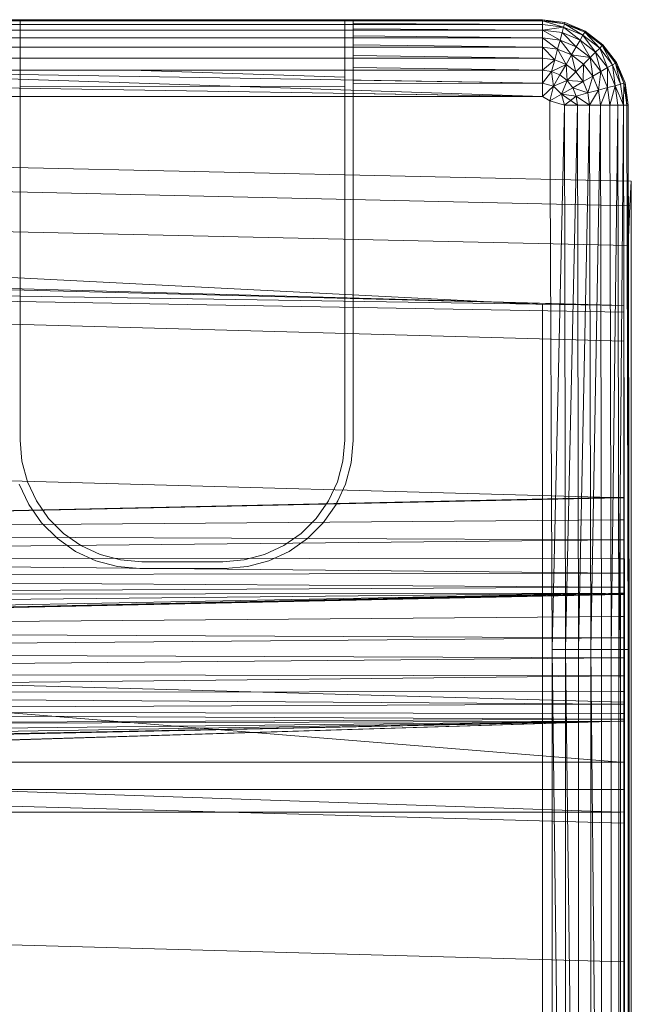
# Model space of a CAD drawing. Header units: metres. Extents: x 397.7 to 427.5, y 12.7 to 28.4.
# Tile 76 of 85: x 407.31 to 407.415, y 27.257 to 27.426. Entities that reach past the tile are written whole.
import ezdxf

# ---------------------------------------------------------------- set-up
doc = ezdxf.new("R2010")
doc.units = ezdxf.units.M
doc.layers.add('A-DETL-____-MBND', color=7, linetype='Continuous', lineweight=18)

# ---------------------------------------------------------------- blocks, each defined once
blk = doc.blocks.new('Family - Inodor P4-154170-07_PCI_P4')
at = {"layer": 'A-DETL-____-MBND', "color": 253, "true_color": 0xaaaaaa}
for p, q in [((0.57723, 0.40291), (0.71226, 0.40291)), ((0.57723, 0.40291), (0.71226, 0.40291)), ((0.57723, 0.40291), (0.71226, 0.40291)), ((0.71226, 0.40291), (0.57723, 0.40291)), ((0.71226, 0.40271), (0.57723, 0.40271)), ((0.71226, 0.40211), (0.57723, 0.40211)), ((0.62119, 0.4029), (0.67979, 0.4029)), ((0.62265, 0.40271), (0.62265, 0.40281)), ((0.62265, 0.40281), (0.62265, 0.33079)), ((0.62265, 0.40281), (0.67833, 0.40281)), ((0.62265, 0.40211), (0.62265, 0.40271)), ((0.67833, 0.40271), (0.62265, 0.40271)), ((0.62265, 0.40114), (0.62265, 0.40211)), ((0.67833, 0.40211), (0.62265, 0.40211)), ((0.67833, 0.33079), (0.67833, 0.40281)), ((0.67833, 0.40281), (0.67833, 0.40271)), ((0.67833, 0.40271), (0.67833, 0.40211)), ((0.67833, 0.40211), (0.67833, 0.40114)), ((0.67979, 0.4029), (0.67979, 0.40275)), ((0.71226, 0.40271), (0.67979, 0.40275)), ((0.67979, 0.40275), (0.71226, 0.40271)), ((0.67979, 0.40275), (0.67979, 0.40271)), ((0.71226, 0.40271), (0.67979, 0.40271)), ((0.67979, 0.40271), (0.71226, 0.40271)), ((0.67979, 0.40271), (0.67979, 0.40225)), ((0.67979, 0.40225), (0.71226, 0.40211)), ((0.67979, 0.40225), (0.71226, 0.40211)), ((0.67979, 0.40225), (0.67979, 0.40211)), ((0.71226, 0.40211), (0.67979, 0.40211)), ((0.67979, 0.40211), (0.71226, 0.40211)), ((0.67979, 0.40211), (0.67979, 0.40137)), ((0.71226, 0.40291), (0.71226, 0.40271)), ((0.71226, 0.40291), (0.71605, 0.40241)), ((0.71226, 0.40291), (0.71605, 0.40241)), ((0.71226, 0.40291), (0.71605, 0.40241)), ((0.71226, 0.40291), (0.71226, 0.40271)), ((0.71226, 0.40291), (0.716, 0.40221)), ((0.71226, 0.40291), (0.71226, 0.40271)), ((0.71226, 0.40291), (0.71605, 0.40241)), ((0.71226, 0.40291), (0.716, 0.40221)), ((0.716, 0.40221), (0.71226, 0.40271)), ((0.71226, 0.40271), (0.71226, 0.40211)), ((0.716, 0.40221), (0.71226, 0.40271)), ((0.71226, 0.40271), (0.71226, 0.40211)), ((0.71226, 0.40271), (0.716, 0.40221)), ((0.71226, 0.40271), (0.71584, 0.40164)), ((0.71226, 0.40271), (0.71584, 0.40164)), ((0.71226, 0.40271), (0.71226, 0.40211)), ((0.71584, 0.40164), (0.71226, 0.40211)), ((0.71226, 0.40211), (0.71226, 0.40114)), ((0.71584, 0.40164), (0.71226, 0.40211)), ((0.71226, 0.40211), (0.71226, 0.40114)), ((0.71226, 0.40211), (0.71584, 0.40164)), ((0.71226, 0.40211), (0.71226, 0.40114)), ((0.716, 0.40221), (0.71584, 0.40164)), ((0.716, 0.40221), (0.71584, 0.40164)), ((0.716, 0.40221), (0.71584, 0.40164)), ((0.71605, 0.40241), (0.716, 0.40221)), ((0.71605, 0.40241), (0.716, 0.40221)), ((0.71605, 0.40241), (0.716, 0.40221)), ((0.71948, 0.40077), (0.716, 0.40221)), ((0.71958, 0.40094), (0.716, 0.40221)), ((0.716, 0.40221), (0.71918, 0.40025)), ((0.716, 0.40221), (0.71958, 0.40094)), ((0.716, 0.40221), (0.71948, 0.40077)), ((0.716, 0.40221), (0.71948, 0.40077)), ((0.716, 0.40221), (0.71918, 0.40025)), ((0.71605, 0.40241), (0.71958, 0.40094)), ((0.71605, 0.40241), (0.71958, 0.40094)), ((0.71605, 0.40241), (0.71958, 0.40094)), ((0.71605, 0.40241), (0.71958, 0.40094)), ((0.71226, 0.40114), (0.57723, 0.40114)), ((0.62265, 0.39982), (0.62265, 0.40114)), ((0.67833, 0.40114), (0.62265, 0.40114)), ((0.67833, 0.40114), (0.67833, 0.39982)), ((0.67979, 0.40137), (0.71226, 0.40114)), ((0.67979, 0.40137), (0.71226, 0.40114)), ((0.67979, 0.40137), (0.67979, 0.40114)), ((0.71226, 0.40114), (0.67979, 0.40114)), ((0.67979, 0.40114), (0.71226, 0.40114)), ((0.67979, 0.40114), (0.67979, 0.40013)), ((0.71584, 0.40164), (0.71226, 0.40114)), ((0.71584, 0.40164), (0.71226, 0.40114)), ((0.71559, 0.4007), (0.71226, 0.40114)), ((0.71226, 0.40114), (0.71226, 0.39982)), ((0.71559, 0.4007), (0.71226, 0.40114)), ((0.71226, 0.40114), (0.71226, 0.39982)), ((0.71226, 0.40114), (0.71559, 0.4007)), ((0.71226, 0.40114), (0.71525, 0.39942)), ((0.71226, 0.40114), (0.71525, 0.39942)), ((0.71226, 0.40114), (0.71226, 0.39982)), ((0.71559, 0.4007), (0.71525, 0.39942)), ((0.71559, 0.4007), (0.71525, 0.39942)), ((0.71559, 0.4007), (0.71525, 0.39942)), ((0.71584, 0.40164), (0.71559, 0.4007)), ((0.71584, 0.40164), (0.71559, 0.4007)), ((0.71584, 0.40164), (0.71559, 0.4007)), ((0.7187, 0.39941), (0.71559, 0.4007)), ((0.7187, 0.39941), (0.71559, 0.4007)), ((0.71559, 0.4007), (0.71804, 0.39827)), ((0.71559, 0.4007), (0.7187, 0.39941)), ((0.71559, 0.4007), (0.71804, 0.39827)), ((0.71918, 0.40025), (0.71584, 0.40164)), ((0.71918, 0.40025), (0.71584, 0.40164)), ((0.71584, 0.40164), (0.7187, 0.39941)), ((0.71584, 0.40164), (0.71918, 0.40025)), ((0.71584, 0.40164), (0.7187, 0.39941)), ((0.71948, 0.40077), (0.71918, 0.40025)), ((0.71948, 0.40077), (0.71918, 0.40025)), ((0.71948, 0.40077), (0.71918, 0.40025)), ((0.71958, 0.40094), (0.71948, 0.40077)), ((0.71958, 0.40094), (0.71948, 0.40077)), ((0.71958, 0.40094), (0.71948, 0.40077)), ((0.72247, 0.39847), (0.71948, 0.40077)), ((0.72262, 0.39862), (0.71948, 0.40077)), ((0.71948, 0.40077), (0.72205, 0.39805)), ((0.71948, 0.40077), (0.72262, 0.39862)), ((0.71948, 0.40077), (0.72247, 0.39847)), ((0.71948, 0.40077), (0.72247, 0.39847)), ((0.71948, 0.40077), (0.72205, 0.39805)), ((0.71958, 0.40094), (0.72262, 0.39862)), ((0.71958, 0.40094), (0.72262, 0.39862)), ((0.71958, 0.40094), (0.72262, 0.39862)), ((0.71958, 0.40094), (0.72262, 0.39862)), ((0.71226, 0.39982), (0.57723, 0.39982)), ((0.62265, 0.39819), (0.62265, 0.39982)), ((0.67833, 0.39982), (0.62265, 0.39982)), ((0.67833, 0.39982), (0.67833, 0.39819)), ((0.67979, 0.40013), (0.71226, 0.39982)), ((0.67979, 0.40013), (0.71226, 0.39982)), ((0.67979, 0.40013), (0.67979, 0.39982)), ((0.71226, 0.39982), (0.67979, 0.39982)), ((0.67979, 0.39982), (0.71226, 0.39982)), ((0.67979, 0.39982), (0.67979, 0.39858)), ((0.71525, 0.39942), (0.71226, 0.39982)), ((0.71226, 0.39982), (0.71226, 0.39819)), ((0.71525, 0.39942), (0.71226, 0.39982)), ((0.71226, 0.39982), (0.71226, 0.39819)), ((0.71226, 0.39982), (0.71525, 0.39942)), ((0.71226, 0.39982), (0.71483, 0.39785)), ((0.71226, 0.39982), (0.71483, 0.39785)), ((0.71226, 0.39982), (0.71226, 0.39819)), ((0.71525, 0.39942), (0.71483, 0.39785)), ((0.71525, 0.39942), (0.71483, 0.39785)), ((0.71525, 0.39942), (0.71483, 0.39785)), ((0.71804, 0.39827), (0.71525, 0.39942)), ((0.71804, 0.39827), (0.71525, 0.39942)), ((0.71525, 0.39942), (0.71804, 0.39827)), ((0.71525, 0.39942), (0.71722, 0.39686)), ((0.71525, 0.39942), (0.71722, 0.39686)), ((0.7187, 0.39941), (0.71804, 0.39827)), ((0.7187, 0.39941), (0.71804, 0.39827)), ((0.7187, 0.39941), (0.71804, 0.39827)), ((0.71918, 0.40025), (0.7187, 0.39941)), ((0.71918, 0.40025), (0.7187, 0.39941)), ((0.71918, 0.40025), (0.7187, 0.39941)), ((0.72136, 0.39736), (0.7187, 0.39941)), ((0.72136, 0.39736), (0.7187, 0.39941)), ((0.7187, 0.39941), (0.72043, 0.39643)), ((0.7187, 0.39941), (0.72136, 0.39736)), ((0.7187, 0.39941), (0.72043, 0.39643)), ((0.72205, 0.39805), (0.71918, 0.40025)), ((0.72205, 0.39805), (0.71918, 0.40025)), ((0.71918, 0.40025), (0.72136, 0.39736)), ((0.71918, 0.40025), (0.72205, 0.39805)), ((0.71918, 0.40025), (0.72136, 0.39736)), ((0.72262, 0.39862), (0.72247, 0.39847)), ((0.72262, 0.39862), (0.72247, 0.39847)), ((0.72262, 0.39862), (0.72247, 0.39847)), ((0.72262, 0.39862), (0.72494, 0.39558)), ((0.72262, 0.39862), (0.72494, 0.39558)), ((0.72262, 0.39862), (0.72494, 0.39558)), ((0.72262, 0.39862), (0.72477, 0.39548)), ((0.72262, 0.39862), (0.72494, 0.39558)), ((0.72262, 0.39862), (0.72477, 0.39548)), ((0.71226, 0.39819), (0.57723, 0.39819)), ((0.62265, 0.39631), (0.62265, 0.39819)), ((0.67833, 0.39819), (0.62265, 0.39819)), ((0.67833, 0.39819), (0.67833, 0.39631)), ((0.67979, 0.39858), (0.71226, 0.39819)), ((0.67979, 0.39858), (0.71226, 0.39819)), ((0.67979, 0.39858), (0.67979, 0.39819)), ((0.71226, 0.39819), (0.67979, 0.39819)), ((0.67979, 0.39819), (0.71226, 0.39819)), ((0.67979, 0.39819), (0.67979, 0.39676)), ((0.71483, 0.39785), (0.71226, 0.39819)), ((0.71226, 0.39819), (0.71226, 0.39631)), ((0.71483, 0.39785), (0.71226, 0.39819)), ((0.71226, 0.39819), (0.71226, 0.39631)), ((0.71226, 0.39819), (0.71483, 0.39785)), ((0.71226, 0.39819), (0.71434, 0.39603)), ((0.71226, 0.39819), (0.71434, 0.39603)), ((0.71226, 0.39819), (0.71226, 0.39631)), ((0.71483, 0.39785), (0.71434, 0.39603)), ((0.71483, 0.39785), (0.71434, 0.39603)), ((0.71483, 0.39785), (0.71434, 0.39603)), ((0.71722, 0.39686), (0.71483, 0.39785)), ((0.71722, 0.39686), (0.71483, 0.39785)), ((0.71483, 0.39785), (0.71722, 0.39686)), ((0.71483, 0.39785), (0.71628, 0.39523)), ((0.71483, 0.39785), (0.71628, 0.39523)), ((0.71804, 0.39827), (0.71722, 0.39686)), ((0.71804, 0.39827), (0.71722, 0.39686)), ((0.71804, 0.39827), (0.71722, 0.39686)), ((0.72043, 0.39643), (0.71804, 0.39827)), ((0.72043, 0.39643), (0.71804, 0.39827)), ((0.71804, 0.39827), (0.72043, 0.39643)), ((0.72136, 0.39736), (0.72043, 0.39643)), ((0.72136, 0.39736), (0.72043, 0.39643)), ((0.72136, 0.39736), (0.72043, 0.39643)), ((0.72205, 0.39805), (0.72136, 0.39736)), ((0.72205, 0.39805), (0.72136, 0.39736)), ((0.72205, 0.39805), (0.72136, 0.39736)), ((0.72341, 0.3947), (0.72136, 0.39736)), ((0.72341, 0.3947), (0.72136, 0.39736)), ((0.72136, 0.39736), (0.72227, 0.39404)), ((0.72136, 0.39736), (0.72341, 0.3947)), ((0.72136, 0.39736), (0.72227, 0.39404)), ((0.72247, 0.39847), (0.72205, 0.39805)), ((0.72247, 0.39847), (0.72205, 0.39805)), ((0.72247, 0.39847), (0.72205, 0.39805)), ((0.72425, 0.39518), (0.72205, 0.39805)), ((0.72425, 0.39518), (0.72205, 0.39805)), ((0.72205, 0.39805), (0.72341, 0.3947)), ((0.72205, 0.39805), (0.72425, 0.39518)), ((0.72205, 0.39805), (0.72341, 0.3947)), ((0.72477, 0.39548), (0.72247, 0.39847)), ((0.72477, 0.39548), (0.72247, 0.39847)), ((0.72247, 0.39847), (0.72425, 0.39518)), ((0.72247, 0.39847), (0.72477, 0.39548)), ((0.72247, 0.39847), (0.72425, 0.39518)), ((0.71226, 0.39631), (0.57723, 0.39631)), ((0.62265, 0.39424), (0.62265, 0.39631)), ((0.67833, 0.39631), (0.62265, 0.39631)), ((0.67833, 0.39631), (0.67833, 0.39423)), ((0.67979, 0.39676), (0.71226, 0.39631)), ((0.67979, 0.39676), (0.71226, 0.39631)), ((0.67979, 0.39676), (0.67979, 0.39631)), ((0.71226, 0.39631), (0.67979, 0.39631)), ((0.67979, 0.39631), (0.71226, 0.39631)), ((0.67979, 0.39631), (0.67979, 0.39473)), ((0.71434, 0.39603), (0.71226, 0.39631)), ((0.71226, 0.39631), (0.71226, 0.39423)), ((0.71434, 0.39603), (0.71226, 0.39631)), ((0.71226, 0.39631), (0.71226, 0.39423)), ((0.71226, 0.39631), (0.71434, 0.39603)), ((0.71226, 0.39631), (0.71226, 0.39423)), ((0.71434, 0.39603), (0.71226, 0.39423)), ((0.71434, 0.39603), (0.71226, 0.39423)), ((0.7138, 0.39402), (0.71434, 0.39603)), ((0.71434, 0.39603), (0.7138, 0.39402)), ((0.71434, 0.39603), (0.7138, 0.39402)), ((0.71628, 0.39523), (0.71434, 0.39603)), ((0.71628, 0.39523), (0.71434, 0.39603)), ((0.71434, 0.39603), (0.71628, 0.39523)), ((0.71722, 0.39686), (0.71628, 0.39523)), ((0.71722, 0.39686), (0.71628, 0.39523)), ((0.71722, 0.39686), (0.71628, 0.39523)), ((0.71928, 0.39528), (0.71722, 0.39686)), ((0.72043, 0.39643), (0.71722, 0.39686)), ((0.71722, 0.39686), (0.72043, 0.39643)), ((0.71722, 0.39686), (0.71928, 0.39528)), ((0.71722, 0.39686), (0.71928, 0.39528)), ((0.71722, 0.39686), (0.71795, 0.39395)), ((0.71722, 0.39686), (0.71795, 0.39395)), ((0.71928, 0.39528), (0.71795, 0.39395)), ((0.71928, 0.39528), (0.71795, 0.39395)), ((0.71928, 0.39528), (0.71795, 0.39395)), ((0.71928, 0.39528), (0.71923, 0.39228)), ((0.71928, 0.39528), (0.71923, 0.39228)), ((0.72043, 0.39643), (0.71928, 0.39528)), ((0.72043, 0.39643), (0.71928, 0.39528)), ((0.72043, 0.39643), (0.71928, 0.39528)), ((0.72086, 0.39322), (0.71928, 0.39528)), ((0.72086, 0.39322), (0.71928, 0.39528)), ((0.71928, 0.39528), (0.72086, 0.39322)), ((0.72227, 0.39404), (0.72043, 0.39643)), ((0.72227, 0.39404), (0.72043, 0.39643)), ((0.72043, 0.39643), (0.72086, 0.39322)), ((0.72043, 0.39643), (0.72227, 0.39404)), ((0.72043, 0.39643), (0.72086, 0.39322)), ((0.72477, 0.39548), (0.72425, 0.39518)), ((0.72477, 0.39548), (0.72425, 0.39518)), ((0.72477, 0.39548), (0.72425, 0.39518)), ((0.72494, 0.39558), (0.72477, 0.39548)), ((0.72494, 0.39558), (0.72477, 0.39548)), ((0.72494, 0.39558), (0.72477, 0.39548)), ((0.72621, 0.392), (0.72477, 0.39548)), ((0.72621, 0.392), (0.72477, 0.39548)), ((0.72477, 0.39548), (0.72564, 0.39184)), ((0.72477, 0.39548), (0.72621, 0.392)), ((0.72477, 0.39548), (0.72564, 0.39184)), ((0.72494, 0.39558), (0.72641, 0.39205)), ((0.72494, 0.39558), (0.72641, 0.39205)), ((0.72494, 0.39558), (0.72641, 0.39205)), ((0.72494, 0.39558), (0.72621, 0.392)), ((0.72494, 0.39558), (0.72641, 0.39205)), ((0.72494, 0.39558), (0.72621, 0.392)), ((0.71226, 0.39423), (0.57723, 0.39423)), ((0.71226, 0.39201), (0.57723, 0.39423)), ((0.71226, 0.38973), (0.57723, 0.39423)), ((0.62265, 0.39149), (0.62265, 0.39424)), ((0.64166, 0.39423), (0.62265, 0.39424)), ((0.67833, 0.39307), (0.64166, 0.39423)), ((0.67833, 0.39423), (0.64166, 0.39423)), ((0.67833, 0.39423), (0.67833, 0.39307)), ((0.67979, 0.39473), (0.71226, 0.39423)), ((0.67979, 0.39473), (0.71226, 0.39423)), ((0.67979, 0.39473), (0.67979, 0.39423)), ((0.71226, 0.39423), (0.67979, 0.39423)), ((0.67979, 0.39423), (0.71226, 0.39423)), ((0.67979, 0.39423), (0.67979, 0.39254)), ((0.7138, 0.39402), (0.71226, 0.39423)), ((0.71226, 0.39423), (0.71226, 0.39201)), ((0.7138, 0.39402), (0.71226, 0.39423)), ((0.71226, 0.39423), (0.71226, 0.39201)), ((0.71226, 0.39423), (0.7138, 0.39402)), ((0.71226, 0.39423), (0.71226, 0.39201)), ((0.7138, 0.39402), (0.71226, 0.39201)), ((0.7138, 0.39402), (0.71226, 0.39201)), ((0.7138, 0.39402), (0.71226, 0.39201)), ((0.71628, 0.39523), (0.7138, 0.39402)), ((0.71628, 0.39523), (0.7138, 0.39402)), ((0.71524, 0.39343), (0.7138, 0.39402)), ((0.71413, 0.39151), (0.7138, 0.39402)), ((0.71524, 0.39343), (0.7138, 0.39402)), ((0.7138, 0.39402), (0.71524, 0.39343)), ((0.7138, 0.39402), (0.71413, 0.39151)), ((0.7138, 0.39402), (0.71413, 0.39151)), ((0.71628, 0.39523), (0.71524, 0.39343)), ((0.71628, 0.39523), (0.71524, 0.39343)), ((0.71628, 0.39523), (0.71524, 0.39343)), ((0.71795, 0.39395), (0.71628, 0.39523)), ((0.71795, 0.39395), (0.71628, 0.39523)), ((0.71628, 0.39523), (0.71795, 0.39395)), ((0.71628, 0.39523), (0.71648, 0.39248)), ((0.71628, 0.39523), (0.71648, 0.39248)), ((0.71795, 0.39395), (0.71648, 0.39248)), ((0.71795, 0.39395), (0.71648, 0.39248)), ((0.71795, 0.39395), (0.71648, 0.39248)), ((0.71923, 0.39228), (0.71795, 0.39395)), ((0.71923, 0.39228), (0.71795, 0.39395)), ((0.71795, 0.39395), (0.71923, 0.39228)), ((0.72227, 0.39404), (0.72086, 0.39322)), ((0.72227, 0.39404), (0.72086, 0.39322)), ((0.72227, 0.39404), (0.72086, 0.39322)), ((0.72227, 0.39404), (0.72185, 0.39083)), ((0.72227, 0.39404), (0.72185, 0.39083)), ((0.72341, 0.3947), (0.72227, 0.39404)), ((0.72341, 0.3947), (0.72227, 0.39404)), ((0.72341, 0.3947), (0.72227, 0.39404)), ((0.72342, 0.39125), (0.72227, 0.39404)), ((0.72342, 0.39125), (0.72227, 0.39404)), ((0.72227, 0.39404), (0.72342, 0.39125)), ((0.72425, 0.39518), (0.72341, 0.3947)), ((0.72425, 0.39518), (0.72341, 0.3947)), ((0.72425, 0.39518), (0.72341, 0.3947)), ((0.7247, 0.39159), (0.72341, 0.3947)), ((0.7247, 0.39159), (0.72341, 0.3947)), ((0.72341, 0.3947), (0.72342, 0.39125)), ((0.72341, 0.3947), (0.7247, 0.39159)), ((0.72341, 0.3947), (0.72342, 0.39125)), ((0.72564, 0.39184), (0.72425, 0.39518)), ((0.72564, 0.39184), (0.72425, 0.39518)), ((0.72425, 0.39518), (0.7247, 0.39159)), ((0.72425, 0.39518), (0.72564, 0.39184)), ((0.72425, 0.39518), (0.7247, 0.39159)), ((0.71226, 0.38973), (0.57626, 0.39188)), ((0.67833, 0.39307), (0.67833, 0.39144)), ((0.67979, 0.39254), (0.71226, 0.39201)), ((0.67979, 0.39254), (0.71226, 0.39201)), ((0.67979, 0.39254), (0.67979, 0.39198)), ((0.71226, 0.39201), (0.67979, 0.39198)), ((0.67979, 0.39198), (0.71226, 0.39201)), ((0.67979, 0.39198), (0.67979, 0.39024)), ((0.71226, 0.39201), (0.71226, 0.38973)), ((0.71413, 0.39151), (0.71226, 0.39201)), ((0.71413, 0.39151), (0.71226, 0.39201)), ((0.71226, 0.39201), (0.71226, 0.38973)), ((0.71226, 0.39201), (0.71413, 0.39151)), ((0.71226, 0.39201), (0.71226, 0.38973)), ((0.71524, 0.39343), (0.71413, 0.39151)), ((0.71524, 0.39343), (0.71413, 0.39151)), ((0.71524, 0.39343), (0.71413, 0.39151)), ((0.71648, 0.39248), (0.71413, 0.39151)), ((0.71648, 0.39248), (0.71413, 0.39151)), ((0.71648, 0.39248), (0.71413, 0.39151)), ((0.71648, 0.39248), (0.71524, 0.39343)), ((0.71648, 0.39248), (0.71524, 0.39343)), ((0.71524, 0.39343), (0.71648, 0.39248)), ((0.71648, 0.39248), (0.71551, 0.39013)), ((0.71648, 0.39248), (0.71551, 0.39013)), ((0.71648, 0.39248), (0.71551, 0.39013)), ((0.71743, 0.39124), (0.71648, 0.39248)), ((0.71923, 0.39228), (0.71648, 0.39248)), ((0.71648, 0.39248), (0.71923, 0.39228)), ((0.71648, 0.39248), (0.71743, 0.39124)), ((0.71648, 0.39248), (0.71743, 0.39124)), ((0.71923, 0.39228), (0.71743, 0.39124)), ((0.71923, 0.39228), (0.71743, 0.39124)), ((0.71923, 0.39228), (0.71743, 0.39124)), ((0.72086, 0.39322), (0.71923, 0.39228)), ((0.72086, 0.39322), (0.71923, 0.39228)), ((0.72086, 0.39322), (0.71923, 0.39228)), ((0.72003, 0.39034), (0.71923, 0.39228)), ((0.72003, 0.39034), (0.71923, 0.39228)), ((0.71923, 0.39228), (0.72003, 0.39034)), ((0.72086, 0.39322), (0.72003, 0.39034)), ((0.72086, 0.39322), (0.72003, 0.39034)), ((0.72185, 0.39083), (0.72086, 0.39322)), ((0.72185, 0.39083), (0.72086, 0.39322)), ((0.72086, 0.39322), (0.72185, 0.39083)), ((0.72621, 0.392), (0.72564, 0.39184)), ((0.72621, 0.392), (0.72564, 0.39184)), ((0.72621, 0.392), (0.72564, 0.39184)), ((0.72621, 0.392), (0.72611, 0.38826)), ((0.72621, 0.392), (0.72611, 0.38826)), ((0.72641, 0.39205), (0.72621, 0.392)), ((0.72641, 0.39205), (0.72621, 0.392)), ((0.72641, 0.39205), (0.72621, 0.392)), ((0.72671, 0.38826), (0.72621, 0.392)), ((0.72671, 0.38826), (0.72621, 0.392)), ((0.72621, 0.392), (0.72671, 0.38826)), ((0.72641, 0.39205), (0.72691, 0.38826)), ((0.72641, 0.39205), (0.72691, 0.38826)), ((0.72641, 0.39205), (0.72691, 0.38826)), ((0.72641, 0.39205), (0.72671, 0.38826)), ((0.72641, 0.39205), (0.72691, 0.38826)), ((0.72641, 0.39205), (0.72671, 0.38826)), ((0.62265, 0.33079), (0.62265, 0.39149)), ((0.67833, 0.39144), (0.62265, 0.39149)), ((0.67833, 0.39144), (0.67833, 0.33079)), ((0.67979, 0.39024), (0.71226, 0.38973)), ((0.67979, 0.39024), (0.71226, 0.38973)), ((0.67979, 0.39024), (0.67979, 0.38973)), ((0.71413, 0.39151), (0.71226, 0.38973)), ((0.71413, 0.39151), (0.71226, 0.38973)), ((0.71413, 0.39151), (0.71226, 0.38973)), ((0.71353, 0.38899), (0.71413, 0.39151)), ((0.71413, 0.39151), (0.71353, 0.38899)), ((0.71413, 0.39151), (0.71353, 0.38899)), ((0.71551, 0.39013), (0.71413, 0.39151)), ((0.71551, 0.39013), (0.71413, 0.39151)), ((0.71413, 0.39151), (0.71551, 0.39013)), ((0.71743, 0.39124), (0.71551, 0.39013)), ((0.71743, 0.39124), (0.71551, 0.39013)), ((0.71743, 0.39124), (0.71551, 0.39013)), ((0.71802, 0.3898), (0.71743, 0.39124)), ((0.72003, 0.39034), (0.71743, 0.39124)), ((0.71743, 0.39124), (0.72003, 0.39034)), ((0.71743, 0.39124), (0.71802, 0.3898)), ((0.71743, 0.39124), (0.71802, 0.3898)), ((0.72003, 0.39034), (0.71802, 0.3898)), ((0.72003, 0.39034), (0.71802, 0.3898)), ((0.72003, 0.39034), (0.71802, 0.3898)), ((0.72185, 0.39083), (0.72003, 0.39034)), ((0.72185, 0.39083), (0.72003, 0.39034)), ((0.72185, 0.39083), (0.72003, 0.39034)), ((0.72031, 0.38826), (0.72003, 0.39034)), ((0.72031, 0.38826), (0.72003, 0.39034)), ((0.72003, 0.39034), (0.72031, 0.38826)), ((0.72185, 0.39083), (0.72031, 0.38826)), ((0.72185, 0.39083), (0.72031, 0.38826)), ((0.72342, 0.39125), (0.72185, 0.39083)), ((0.72342, 0.39125), (0.72185, 0.39083)), ((0.72342, 0.39125), (0.72185, 0.39083)), ((0.72219, 0.38826), (0.72185, 0.39083)), ((0.72219, 0.38826), (0.72185, 0.39083)), ((0.72185, 0.39083), (0.72219, 0.38826)), ((0.72342, 0.39125), (0.72219, 0.38826)), ((0.72342, 0.39125), (0.72219, 0.38826)), ((0.7247, 0.39159), (0.72342, 0.39125)), ((0.7247, 0.39159), (0.72342, 0.39125)), ((0.7247, 0.39159), (0.72342, 0.39125)), ((0.72382, 0.38826), (0.72342, 0.39125)), ((0.72382, 0.38826), (0.72342, 0.39125)), ((0.72342, 0.39125), (0.72382, 0.38826)), ((0.7247, 0.39159), (0.72382, 0.38826)), ((0.7247, 0.39159), (0.72382, 0.38826)), ((0.72564, 0.39184), (0.7247, 0.39159)), ((0.72564, 0.39184), (0.7247, 0.39159)), ((0.72564, 0.39184), (0.7247, 0.39159)), ((0.72514, 0.38826), (0.7247, 0.39159)), ((0.72611, 0.38826), (0.7247, 0.39159)), ((0.7247, 0.39159), (0.72611, 0.38826)), ((0.7247, 0.39159), (0.72514, 0.38826)), ((0.7247, 0.39159), (0.72514, 0.38826)), ((0.72611, 0.38826), (0.72564, 0.39184)), ((0.72611, 0.38826), (0.72564, 0.39184)), ((0.72564, 0.39184), (0.72611, 0.38826)), ((0.71226, 0.38973), (0.57723, 0.38973)), ((0.71226, 0.38973), (0.67979, 0.38973)), ((0.67979, 0.38973), (0.71226, 0.38973)), ((0.67979, 0.38973), (0.67979, 0.38917)), ((0.67979, 0.38917), (0.67979, 0.33073)), ((0.71353, 0.38899), (0.71226, 0.38973)), ((0.71353, 0.38899), (0.71226, 0.38973)), ((0.71226, 0.38973), (0.71353, 0.38899)), ((0.71551, 0.39013), (0.71353, 0.38899)), ((0.71551, 0.39013), (0.71353, 0.38899)), ((0.71601, 0.38826), (0.71353, 0.38899)), ((0.71353, 0.38899), (0.71393, 0.29485)), ((0.71353, 0.38899), (0.71393, 0.29485)), ((0.71601, 0.38826), (0.71353, 0.38899)), ((0.71393, 0.29485), (0.71353, 0.38899)), ((0.71802, 0.3898), (0.71551, 0.39013)), ((0.71601, 0.38826), (0.71551, 0.39013)), ((0.71802, 0.3898), (0.71551, 0.39013)), ((0.71802, 0.3898), (0.71551, 0.39013)), ((0.71823, 0.38826), (0.71551, 0.39013)), ((0.71802, 0.3898), (0.71601, 0.38826)), ((0.71823, 0.38826), (0.71802, 0.3898)), ((0.72031, 0.38826), (0.71802, 0.3898)), ((0.71802, 0.3898), (0.71823, 0.38826)), ((0.71802, 0.3898), (0.72031, 0.38826)), ((0.71802, 0.3898), (0.71823, 0.38826)), ((0.71601, 0.38826), (0.71393, 0.29485)), ((0.71601, 0.38826), (0.71393, 0.29485)), ((0.71601, 0.38826), (0.71393, 0.29485)), ((0.71823, 0.38826), (0.71601, 0.38826)), ((0.71621, 0.29485), (0.71601, 0.38826)), ((0.71823, 0.38826), (0.71601, 0.38826)), ((0.71621, 0.29485), (0.71601, 0.38826)), ((0.71601, 0.38826), (0.71621, 0.29485)), ((0.71823, 0.38826), (0.71621, 0.29485)), ((0.71823, 0.38826), (0.71621, 0.29485)), ((0.72031, 0.38826), (0.71823, 0.38826)), ((0.71843, 0.29485), (0.71823, 0.38826)), ((0.72031, 0.38826), (0.71823, 0.38826)), ((0.72031, 0.38826), (0.71823, 0.38826)), ((0.71843, 0.29485), (0.71823, 0.38826)), ((0.71823, 0.38826), (0.71843, 0.29485)), ((0.72031, 0.38826), (0.71843, 0.29485)), ((0.72031, 0.38826), (0.71843, 0.29485)), ((0.72219, 0.38826), (0.72031, 0.38826)), ((0.72051, 0.29485), (0.72031, 0.38826)), ((0.72219, 0.38826), (0.72031, 0.38826)), ((0.72219, 0.38826), (0.72031, 0.38826)), ((0.72051, 0.29485), (0.72031, 0.38826)), ((0.72031, 0.38826), (0.72051, 0.29485)), ((0.72219, 0.38826), (0.72051, 0.29485)), ((0.72219, 0.38826), (0.72051, 0.29485)), ((0.72382, 0.38826), (0.72219, 0.38826)), ((0.72239, 0.29485), (0.72219, 0.38826)), ((0.72382, 0.38826), (0.72219, 0.38826)), ((0.72382, 0.38826), (0.72219, 0.38826)), ((0.72239, 0.29485), (0.72219, 0.38826)), ((0.72219, 0.38826), (0.72239, 0.29485)), ((0.72514, 0.38826), (0.72382, 0.38826)), ((0.72402, 0.29485), (0.72382, 0.38826)), ((0.72514, 0.38826), (0.72382, 0.38826)), ((0.72514, 0.38826), (0.72382, 0.38826)), ((0.72402, 0.29485), (0.72382, 0.38826)), ((0.72382, 0.38826), (0.72402, 0.29485)), ((0.72514, 0.38826), (0.72402, 0.29485)), ((0.72514, 0.38826), (0.72402, 0.29485)), ((0.72611, 0.38826), (0.72514, 0.38826)), ((0.72534, 0.29485), (0.72514, 0.38826)), ((0.72611, 0.38826), (0.72514, 0.38826)), ((0.72611, 0.38826), (0.72514, 0.38826)), ((0.72534, 0.29485), (0.72514, 0.38826)), ((0.72514, 0.38826), (0.72534, 0.29485)), ((0.72611, 0.38826), (0.72534, 0.29485)), ((0.72611, 0.38826), (0.72534, 0.29485)), ((0.72671, 0.38826), (0.72611, 0.38826)), ((0.72631, 0.29485), (0.72611, 0.38826)), ((0.72671, 0.38826), (0.72611, 0.38826)), ((0.72671, 0.38826), (0.72611, 0.38826)), ((0.72631, 0.29485), (0.72611, 0.38826)), ((0.72611, 0.38826), (0.72631, 0.29485)), ((0.72691, 0.38826), (0.72671, 0.38826)), ((0.72691, 0.29485), (0.72671, 0.38826)), ((0.72691, 0.38826), (0.72671, 0.38826)), ((0.72691, 0.38826), (0.72671, 0.38826)), ((0.72691, 0.29485), (0.72671, 0.38826)), ((0.72671, 0.38826), (0.72691, 0.29485)), ((0.72691, 0.38826), (0.72711, 0.29485)), ((0.72691, 0.38826), (0.72691, 0.01465)), ((0.72691, 0.38826), (0.72691, 0.01465)), ((0.72691, 0.38826), (0.72691, 0.29485)), ((0.72691, 0.38826), (0.72711, 0.29485)), ((0.72691, 0.38826), (0.72691, 0.29485)), ((0.72747, 0.37522), (0.40793, 0.38234)), ((0.72747, 0.37522), (0.40793, 0.38234)), ((0.72725, 0.371), (0.40776, 0.37812)), ((0.72725, 0.371), (0.40776, 0.37812)), ((0.72725, 0.371), (0.72747, 0.37522)), ((0.72747, 0.37522), (0.72725, 0.371)), ((0.72747, 0.371), (0.72747, 0.37522)), ((0.72747, 0.37522), (0.72747, 0.371)), ((0.72691, 0.36417), (0.40749, 0.37128)), ((0.72691, 0.36417), (0.40749, 0.37128)), ((0.72691, 0.36417), (0.72725, 0.371)), ((0.72725, 0.371), (0.72691, 0.36417)), ((0.72747, 0.371), (0.72747, 0.36417)), ((0.72747, 0.36417), (0.72747, 0.371)), ((0.21652, 0.36797), (0.7262, 0.35389)), ((0.7262, 0.35389), (0.21652, 0.36678)), ((0.72691, 0.03582), (0.72691, 0.36417)), ((0.72691, 0.36417), (0.72691, 0.03582)), ((0.72747, 0.36417), (0.72747, 0.03582)), ((0.72747, 0.03582), (0.72747, 0.36417)), ((0.7262, 0.35389), (0.21652, 0.36184)), ((0.7262, 0.35271), (0.21652, 0.36184)), ((0.7262, 0.34776), (0.21652, 0.36184)), ((0.54781, 0.3624), (0.71226, 0.35403)), ((0.71226, 0.35403), (0.57586, 0.36098)), ((0.71226, 0.05064), (0.71226, 0.35403)), ((0.71226, 0.05064), (0.71226, 0.35403)), ((0.7262, 0.35389), (0.7262, 0.35271)), ((0.7262, 0.35271), (0.7262, 0.34776)), ((0.7262, 0.34776), (0.7262, 0.32087)), ((0.7262, 0.32087), (0.21652, 0.33495)), ((0.62265, 0.33079), (0.62297, 0.32716)), ((0.62297, 0.32716), (0.62265, 0.33079)), ((0.67801, 0.32716), (0.67833, 0.33079)), ((0.67833, 0.33079), (0.67801, 0.32716)), ((0.67979, 0.33073), (0.67946, 0.32692)), ((0.62297, 0.32716), (0.62391, 0.32365)), ((0.62391, 0.32365), (0.62297, 0.32716)), ((0.67707, 0.32365), (0.67801, 0.32716)), ((0.67801, 0.32716), (0.67707, 0.32365)), ((0.67946, 0.32692), (0.67847, 0.32322)), ((0.62251, 0.32322), (0.62413, 0.31974)), ((0.62391, 0.32365), (0.62545, 0.32035)), ((0.62545, 0.32035), (0.62391, 0.32365)), ((0.67553, 0.32035), (0.67707, 0.32365)), ((0.67707, 0.32365), (0.67553, 0.32035)), ((0.67847, 0.32322), (0.67714, 0.32038)), ((0.44565, 0.31489), (0.7262, 0.32102)), ((0.7262, 0.3209), (0.7262, 0.32102)), ((0.72555, 0.32088), (0.44565, 0.31489)), ((0.72555, 0.32088), (0.44565, 0.31489)), ((0.62413, 0.31974), (0.62633, 0.31661)), ((0.62545, 0.32035), (0.62754, 0.31737)), ((0.62754, 0.31737), (0.62545, 0.32035)), ((0.67344, 0.31737), (0.67553, 0.32035)), ((0.67553, 0.32035), (0.67344, 0.31737)), ((0.67465, 0.31661), (0.67685, 0.31974)), ((0.67699, 0.32006), (0.67685, 0.31974)), ((0.67714, 0.32038), (0.67699, 0.32006)), ((0.72555, 0.32088), (0.7262, 0.3209)), ((0.72555, 0.32088), (0.7262, 0.3209)), ((0.7262, 0.32089), (0.72555, 0.32088)), ((0.72555, 0.32088), (0.7262, 0.32089)), ((0.7262, 0.32088), (0.72555, 0.32088)), ((0.72555, 0.31713), (0.72555, 0.32088)), ((0.7262, 0.32088), (0.72555, 0.32088)), ((0.72555, 0.32088), (0.72555, 0.31713)), ((0.7262, 0.32089), (0.7262, 0.3209)), ((0.7262, 0.32088), (0.7262, 0.32089)), ((0.7262, 0.31714), (0.7262, 0.32088)), ((0.7262, 0.32087), (0.7262, 0.28584)), ((0.72555, 0.31713), (0.44565, 0.31489)), ((0.72555, 0.31713), (0.44565, 0.31489)), ((0.62633, 0.31661), (0.62904, 0.3139)), ((0.62754, 0.31737), (0.63011, 0.31479)), ((0.63011, 0.31479), (0.62754, 0.31737)), ((0.67087, 0.31479), (0.67344, 0.31737)), ((0.67344, 0.31737), (0.67087, 0.31479)), ((0.67194, 0.3139), (0.67465, 0.31661)), ((0.7262, 0.31714), (0.72555, 0.31713)), ((0.72555, 0.31713), (0.7262, 0.31714)), ((0.7262, 0.31713), (0.72555, 0.31713)), ((0.7262, 0.31712), (0.72555, 0.31713)), ((0.72555, 0.31713), (0.7262, 0.31713)), ((0.72555, 0.31713), (0.72555, 0.31371)), ((0.72555, 0.31371), (0.72555, 0.31713)), ((0.7262, 0.31712), (0.72555, 0.31713)), ((0.7262, 0.31713), (0.7262, 0.31714)), ((0.7262, 0.31712), (0.7262, 0.31713)), ((0.7262, 0.31371), (0.7262, 0.31712)), ((0.72555, 0.31371), (0.44565, 0.31489)), ((0.44565, 0.31489), (0.72555, 0.31371)), ((0.63011, 0.31479), (0.63309, 0.31271)), ((0.63309, 0.31271), (0.63011, 0.31479)), ((0.66789, 0.31271), (0.67087, 0.31479)), ((0.67087, 0.31479), (0.66789, 0.31271)), ((0.72555, 0.31371), (0.44566, 0.31079)), ((0.72555, 0.31371), (0.44566, 0.31079)), ((0.62904, 0.3139), (0.63217, 0.3117)), ((0.63309, 0.31271), (0.63639, 0.31117)), ((0.63639, 0.31117), (0.63309, 0.31271)), ((0.66459, 0.31117), (0.66789, 0.31271)), ((0.66789, 0.31271), (0.66459, 0.31117)), ((0.6688, 0.3117), (0.67194, 0.3139)), ((0.7262, 0.31371), (0.72555, 0.31371)), ((0.7262, 0.31371), (0.72555, 0.31371)), ((0.72555, 0.31371), (0.7262, 0.31371)), ((0.72555, 0.31043), (0.72555, 0.31371)), ((0.7262, 0.31371), (0.72555, 0.31371)), ((0.72555, 0.31371), (0.72555, 0.31043)), ((0.7262, 0.31371), (0.7262, 0.31371)), ((0.7262, 0.31044), (0.7262, 0.31371)), ((0.72555, 0.31043), (0.44566, 0.31079)), ((0.44566, 0.31079), (0.72555, 0.31043)), ((0.44566, 0.31079), (0.72555, 0.30799)), ((0.44566, 0.31079), (0.72555, 0.30799)), ((0.63217, 0.3117), (0.63565, 0.31008)), ((0.63639, 0.31117), (0.6399, 0.31023)), ((0.6399, 0.31023), (0.63639, 0.31117)), ((0.66107, 0.31023), (0.66459, 0.31117)), ((0.66459, 0.31117), (0.66107, 0.31023)), ((0.66533, 0.31008), (0.6688, 0.3117)), ((0.63565, 0.31008), (0.63935, 0.30909)), ((0.6399, 0.31023), (0.64353, 0.30991)), ((0.64353, 0.30991), (0.6399, 0.31023)), ((0.64353, 0.30991), (0.65745, 0.30991)), ((0.65745, 0.30991), (0.64353, 0.30991)), ((0.65745, 0.30991), (0.66107, 0.31023)), ((0.66107, 0.31023), (0.65745, 0.30991)), ((0.66163, 0.30909), (0.66533, 0.31008)), ((0.7262, 0.31044), (0.72555, 0.31043)), ((0.7262, 0.31044), (0.72555, 0.31043)), ((0.72555, 0.30799), (0.72555, 0.31043)), ((0.72555, 0.31043), (0.72555, 0.30799)), ((0.7262, 0.30801), (0.7262, 0.31044)), ((0.72555, 0.30799), (0.44566, 0.30737)), ((0.72555, 0.30799), (0.44566, 0.30737)), ((0.63935, 0.30909), (0.64316, 0.30876)), ((0.64316, 0.30876), (0.65781, 0.30876)), ((0.65781, 0.30876), (0.66163, 0.30909)), ((0.7262, 0.30801), (0.72555, 0.30799)), ((0.7262, 0.30801), (0.72555, 0.30799)), ((0.72555, 0.30554), (0.72555, 0.30799)), ((0.72555, 0.30799), (0.72555, 0.30554)), ((0.7262, 0.30557), (0.7262, 0.30801)), ((0.72555, 0.30554), (0.44566, 0.30737)), ((0.44566, 0.30737), (0.72555, 0.30554)), ((0.72555, 0.30554), (0.44566, 0.30409)), ((0.72555, 0.30554), (0.44566, 0.30409)), ((0.72555, 0.30454), (0.44566, 0.30409)), ((0.72555, 0.30454), (0.44566, 0.30165)), ((0.72555, 0.30454), (0.44566, 0.30409)), ((0.72555, 0.30454), (0.44566, 0.2992)), ((0.72555, 0.30454), (0.44566, 0.30165)), ((0.72555, 0.30454), (0.44566, 0.2992)), ((0.44571, 0.29829), (0.7262, 0.30443)), ((0.7256, 0.30429), (0.44571, 0.29829)), ((0.7256, 0.30429), (0.44571, 0.29829)), ((0.72555, 0.30454), (0.44572, 0.2982)), ((0.72555, 0.30454), (0.44572, 0.2982)), ((0.7262, 0.30557), (0.72555, 0.30554)), ((0.7262, 0.30557), (0.72555, 0.30554)), ((0.72555, 0.30454), (0.72555, 0.30554)), ((0.72555, 0.30554), (0.72555, 0.30454)), ((0.7262, 0.30457), (0.72555, 0.30454)), ((0.72555, 0.30454), (0.7262, 0.30457)), ((0.7262, 0.30446), (0.72555, 0.30454)), ((0.72555, 0.30454), (0.72561, 0.27553)), ((0.72561, 0.27553), (0.72555, 0.30454)), ((0.7262, 0.30446), (0.72555, 0.30454)), ((0.7256, 0.30429), (0.7262, 0.30433)), ((0.7256, 0.30429), (0.7262, 0.30433)), ((0.7262, 0.30431), (0.7256, 0.30429)), ((0.7256, 0.30429), (0.7262, 0.30431)), ((0.7262, 0.3043), (0.7256, 0.30429)), ((0.7256, 0.30429), (0.7262, 0.3043)), ((0.7262, 0.30429), (0.7256, 0.30429)), ((0.7256, 0.30052), (0.7256, 0.30429)), ((0.7262, 0.30429), (0.7256, 0.30429)), ((0.7256, 0.30429), (0.7256, 0.30052)), ((0.7262, 0.30457), (0.7262, 0.30557)), ((0.7262, 0.30446), (0.7262, 0.30457)), ((0.7262, 0.27556), (0.7262, 0.30446)), ((0.7262, 0.30433), (0.7262, 0.30443)), ((0.7262, 0.30431), (0.7262, 0.30433)), ((0.7262, 0.3043), (0.7262, 0.30431)), ((0.7262, 0.30429), (0.7262, 0.3043)), ((0.7262, 0.30053), (0.7262, 0.30429)), ((0.7262, 0.28584), (0.21652, 0.29991)), ((0.7256, 0.30052), (0.44571, 0.29829)), ((0.7256, 0.30052), (0.44571, 0.29829)), ((0.7262, 0.30053), (0.7256, 0.30052)), ((0.7256, 0.30052), (0.7262, 0.30053)), ((0.7262, 0.30052), (0.7256, 0.30052)), ((0.7256, 0.29687), (0.7256, 0.30052)), ((0.7262, 0.30052), (0.7256, 0.30052)), ((0.7256, 0.30052), (0.7256, 0.29687)), ((0.7262, 0.30052), (0.7262, 0.30053)), ((0.7262, 0.29687), (0.7262, 0.30052)), ((0.7256, 0.29687), (0.44571, 0.29829)), ((0.44571, 0.29829), (0.7256, 0.29687)), ((0.72561, 0.27553), (0.44572, 0.2982)), ((0.44572, 0.2982), (0.72561, 0.27553)), ((0.7256, 0.29687), (0.44571, 0.29452)), ((0.7256, 0.29687), (0.44571, 0.29452)), ((0.7262, 0.29687), (0.7256, 0.29687)), ((0.7262, 0.29686), (0.7256, 0.29687)), ((0.7256, 0.29687), (0.7262, 0.29687)), ((0.7262, 0.29686), (0.7256, 0.29687)), ((0.7256, 0.29687), (0.7262, 0.29686)), ((0.7256, 0.29687), (0.7256, 0.29343)), ((0.7256, 0.29343), (0.7256, 0.29687)), ((0.7262, 0.29686), (0.7256, 0.29687)), ((0.7262, 0.29686), (0.7262, 0.29687)), ((0.7262, 0.29686), (0.7262, 0.29686)), ((0.7262, 0.29344), (0.7262, 0.29686)), ((0.7256, 0.29343), (0.44571, 0.29452)), ((0.44571, 0.29452), (0.7256, 0.29343)), ((0.71393, 0.29485), (0.71393, 0.10805)), ((0.71393, 0.29485), (0.71393, 0.10805)), ((0.71621, 0.29485), (0.71393, 0.29485)), ((0.71621, 0.29485), (0.71393, 0.29485)), ((0.71621, 0.10805), (0.71393, 0.29485)), ((0.71393, 0.29485), (0.71621, 0.10805)), ((0.71393, 0.29485), (0.71393, 0.10805)), ((0.71621, 0.29485), (0.71621, 0.10805)), ((0.71843, 0.29485), (0.71621, 0.29485)), ((0.71843, 0.29485), (0.71621, 0.29485)), ((0.71843, 0.10805), (0.71621, 0.29485)), ((0.71621, 0.29485), (0.71621, 0.10805)), ((0.71621, 0.29485), (0.71843, 0.10805)), ((0.71621, 0.29485), (0.71621, 0.10805)), ((0.71843, 0.29485), (0.71843, 0.10805)), ((0.72051, 0.29485), (0.71843, 0.29485)), ((0.72051, 0.29485), (0.71843, 0.29485)), ((0.71843, 0.29485), (0.71843, 0.10805)), ((0.71843, 0.29485), (0.71843, 0.10805)), ((0.72051, 0.29485), (0.72051, 0.10805)), ((0.72239, 0.29485), (0.72051, 0.29485)), ((0.72239, 0.29485), (0.72051, 0.29485)), ((0.72239, 0.10805), (0.72051, 0.29485)), ((0.72051, 0.29485), (0.72051, 0.10805)), ((0.72051, 0.29485), (0.72239, 0.10805)), ((0.72051, 0.29485), (0.72051, 0.10805)), ((0.72239, 0.29485), (0.72239, 0.10805)), ((0.72239, 0.29485), (0.72402, 0.29485)), ((0.72402, 0.29485), (0.72239, 0.29485)), ((0.72239, 0.29485), (0.72239, 0.10805)), ((0.72239, 0.29485), (0.72239, 0.10805)), ((0.72534, 0.29485), (0.72402, 0.29485)), ((0.72402, 0.29485), (0.72402, 0.10805)), ((0.72534, 0.29485), (0.72402, 0.29485)), ((0.72534, 0.29485), (0.72402, 0.29485)), ((0.72402, 0.29485), (0.72402, 0.10805)), ((0.72402, 0.29485), (0.72402, 0.10805)), ((0.72631, 0.29485), (0.72534, 0.29485)), ((0.72534, 0.29485), (0.72534, 0.10805)), ((0.72631, 0.29485), (0.72534, 0.29485)), ((0.72631, 0.29485), (0.72534, 0.29485)), ((0.72534, 0.29485), (0.72534, 0.10805)), ((0.72534, 0.29485), (0.72534, 0.10805)), ((0.72691, 0.29485), (0.72631, 0.29485)), ((0.72631, 0.29485), (0.72631, 0.10805)), ((0.72631, 0.29485), (0.72691, 0.29485)), ((0.72691, 0.29485), (0.72631, 0.29485)), ((0.72631, 0.29485), (0.72631, 0.10805)), ((0.72631, 0.29485), (0.72631, 0.10805)), ((0.72711, 0.29485), (0.72691, 0.29485)), ((0.72691, 0.29485), (0.72691, 0.10805)), ((0.72711, 0.29485), (0.72691, 0.29485)), ((0.72711, 0.29485), (0.72691, 0.29485)), ((0.72691, 0.29485), (0.72691, 0.10805)), ((0.72691, 0.29485), (0.72691, 0.10805)), ((0.72711, 0.29485), (0.72711, 0.10805)), ((0.72711, 0.29485), (0.72711, 0.10805)), ((0.7256, 0.29343), (0.44571, 0.29086)), ((0.7256, 0.29343), (0.44571, 0.29086)), ((0.7262, 0.29344), (0.7256, 0.29343)), ((0.7256, 0.29343), (0.7262, 0.29344)), ((0.7262, 0.29343), (0.7256, 0.29343)), ((0.7262, 0.29343), (0.7256, 0.29343)), ((0.7256, 0.29343), (0.7262, 0.29343)), ((0.7256, 0.29033), (0.7256, 0.29343)), ((0.7262, 0.29343), (0.7256, 0.29343)), ((0.7256, 0.29343), (0.7256, 0.29033)), ((0.7262, 0.29343), (0.7262, 0.29344)), ((0.7262, 0.29343), (0.7262, 0.29343)), ((0.7262, 0.29034), (0.7262, 0.29343)), ((0.7256, 0.29033), (0.44571, 0.29086)), ((0.44571, 0.29086), (0.7256, 0.29033)), ((0.7256, 0.29033), (0.44571, 0.28743)), ((0.7256, 0.29033), (0.44571, 0.28743)), ((0.7262, 0.29034), (0.7256, 0.29033)), ((0.7262, 0.29034), (0.7256, 0.29033)), ((0.7256, 0.29033), (0.7262, 0.29034)), ((0.7262, 0.29034), (0.7256, 0.29033)), ((0.7256, 0.28766), (0.7256, 0.29033)), ((0.7256, 0.29033), (0.7256, 0.28766)), ((0.7262, 0.28767), (0.7262, 0.29034)), ((0.7256, 0.28766), (0.44571, 0.28743)), ((0.7256, 0.28766), (0.44571, 0.28743)), ((0.7256, 0.28548), (0.44571, 0.28743)), ((0.44571, 0.28743), (0.7256, 0.28548)), ((0.7262, 0.28767), (0.7256, 0.28766)), ((0.7262, 0.28767), (0.7256, 0.28766)), ((0.7256, 0.28548), (0.7256, 0.28766)), ((0.7256, 0.28766), (0.7256, 0.28548)), ((0.7262, 0.28551), (0.7262, 0.28767)), ((0.7256, 0.28548), (0.44571, 0.28433)), ((0.7256, 0.28548), (0.44571, 0.28433)), ((0.7262, 0.28551), (0.7256, 0.28548)), ((0.7262, 0.28551), (0.7256, 0.28548)), ((0.7256, 0.28388), (0.7256, 0.28548)), ((0.7256, 0.28548), (0.7256, 0.28388)), ((0.7262, 0.28584), (0.7262, 0.26508)), ((0.7262, 0.28391), (0.7262, 0.28551)), ((0.7256, 0.28388), (0.44571, 0.28433)), ((0.44571, 0.28433), (0.7256, 0.28388)), ((0.44571, 0.28433), (0.7256, 0.2829)), ((0.44571, 0.28433), (0.7256, 0.2829)), ((0.7262, 0.28391), (0.7256, 0.28388)), ((0.7262, 0.28391), (0.7256, 0.28388)), ((0.7256, 0.2829), (0.7256, 0.28388)), ((0.7256, 0.28388), (0.7256, 0.2829)), ((0.7262, 0.28293), (0.7262, 0.28391)), ((0.7256, 0.28259), (0.2042, 0.26645)), ((0.7256, 0.28259), (0.21593, 0.26697)), ((0.7256, 0.28259), (0.21593, 0.26697)), ((0.7256, 0.2829), (0.44571, 0.28165)), ((0.7256, 0.2829), (0.44571, 0.28165)), ((0.7256, 0.28259), (0.44571, 0.27659)), ((0.7256, 0.28259), (0.44571, 0.28165)), ((0.7256, 0.28259), (0.44571, 0.27948)), ((0.7256, 0.28259), (0.44571, 0.28165)), ((0.7256, 0.28259), (0.44571, 0.27788)), ((0.7256, 0.28259), (0.44571, 0.27948)), ((0.7256, 0.28259), (0.44571, 0.2769)), ((0.7256, 0.28259), (0.44571, 0.27788)), ((0.7256, 0.28259), (0.44571, 0.27659)), ((0.7256, 0.28259), (0.44571, 0.2769)), ((0.7256, 0.28259), (0.44571, 0.27659)), ((0.7256, 0.28259), (0.44571, 0.27659)), ((0.7262, 0.28293), (0.7256, 0.2829)), ((0.7262, 0.28293), (0.7256, 0.2829)), ((0.7256, 0.28259), (0.7256, 0.2829)), ((0.7256, 0.2829), (0.7256, 0.28259)), ((0.7262, 0.28262), (0.7256, 0.28259)), ((0.7262, 0.28262), (0.7256, 0.28259)), ((0.7256, 0.28259), (0.7262, 0.28262)), ((0.7262, 0.28257), (0.7256, 0.28259)), ((0.7256, 0.28259), (0.72561, 0.26697)), ((0.72561, 0.26697), (0.7256, 0.28259)), ((0.7262, 0.28257), (0.7256, 0.28259)), ((0.7262, 0.28262), (0.7262, 0.28293)), ((0.7262, 0.28262), (0.7262, 0.11722)), ((0.7262, 0.28257), (0.7262, 0.28262)), ((0.7262, 0.26701), (0.7262, 0.28257)), ((0.7262, 0.26508), (0.21652, 0.27916)), ((0.72561, 0.26697), (0.44571, 0.27659)), ((0.44571, 0.27659), (0.72561, 0.26697)), ((0.72561, 0.27553), (0.44571, 0.27553)), ((0.72561, 0.27553), (0.44571, 0.27553)), ((0.7262, 0.27556), (0.72561, 0.27553)), ((0.72561, 0.27553), (0.7262, 0.27556)), ((0.7262, 0.27555), (0.72561, 0.27553)), ((0.72561, 0.27553), (0.7262, 0.27555)), ((0.7262, 0.27553), (0.72561, 0.27553)), ((0.72561, 0.27086), (0.72561, 0.27553)), ((0.7262, 0.27553), (0.72561, 0.27553)), ((0.72561, 0.27553), (0.72561, 0.27086)), ((0.7262, 0.27555), (0.7262, 0.27556)), ((0.7262, 0.27553), (0.7262, 0.27555)), ((0.7262, 0.27088), (0.7262, 0.27553)), ((0.72561, 0.27086), (0.44571, 0.27086)), ((0.72561, 0.27086), (0.44571, 0.27086)), ((0.7262, 0.27088), (0.72561, 0.27086)), ((0.7262, 0.27088), (0.72561, 0.27086)), ((0.72561, 0.26697), (0.72561, 0.27086)), ((0.72561, 0.27086), (0.72561, 0.26697)), ((0.7262, 0.267), (0.7262, 0.27088)), ((0.44571, 0.26697), (0.72561, 0.26697)), ((0.72561, 0.26697), (0.44571, 0.26697)), ((0.72561, 0.26697), (0.44571, 0.26697)), ((0.72561, 0.26697), (0.44571, 0.26697)), ((0.7262, 0.26701), (0.72561, 0.26697)), ((0.7262, 0.26701), (0.72561, 0.26697)), ((0.7262, 0.267), (0.72561, 0.26697)), ((0.7262, 0.267), (0.72561, 0.26697)), ((0.72561, 0.13288), (0.72561, 0.26697)), ((0.72561, 0.26697), (0.72561, 0.13288)), ((0.72561, 0.26697), (0.72561, 0.13288)), ((0.72561, 0.26697), (0.72561, 0.13288)), ((0.7262, 0.26701), (0.7262, 0.13284)), ((0.7262, 0.13339), (0.7262, 0.267)), ((0.7262, 0.26508), (0.7262, 0.24131)), ((0.7262, 0.24131), (0.21652, 0.25539)), ((0.7262, 0.24131), (0.7262, 0.2159))]:
    blk.add_line(p, q, dxfattribs=at)
blk = doc.blocks.new('LONDR55-XX_ZZ-ARQ-CAA-M3D-Londres55_ifc-1-07_PCI_P4')
at = {"layer": 'A-DETL-____-MBND', "color": 253, "lineweight": 18, "true_color": 0xaaaaaa}
blk.add_blockref('Family - Inodor P4-154170-07_PCI_P4', (406.68727, 27.02347), dxfattribs=at)

msp = doc.modelspace()

# ---------------------------------------------------------------- block references
at = {"lineweight": 5}
msp.add_blockref('LONDR55-XX_ZZ-ARQ-CAA-M3D-Londres55_ifc-1-07_PCI_P4', (0, 0), dxfattribs=at)

doc.saveas('drawing.dxf')
